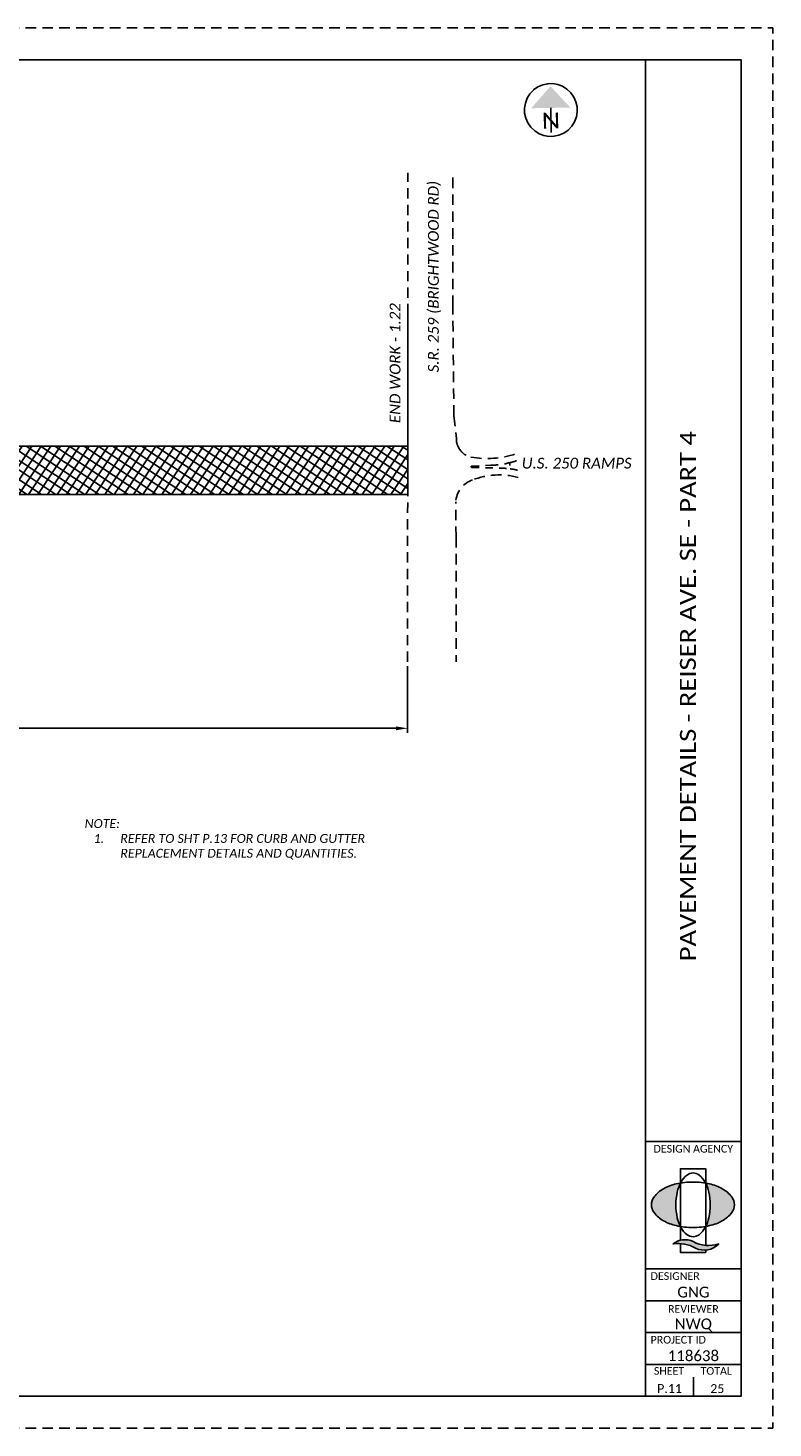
# Paper-space layout 'Rieser_01' of a CAD drawing. Header units: feet. Extents: x 0 to 34, y 0 to 22.
# Tile 2 of 2: x 22.3 to 34, y 0 to 22. Entities that reach past the tile are written whole.
import ezdxf
from ezdxf.enums import TextEntityAlignment as Align

# ---------------------------------------------------------------- set-up
doc = ezdxf.new("R2010")
doc.units = ezdxf.units.FT
doc.header["$MEASUREMENT"] = 0
for name, pattern in [('0', [2, 1, 1]), ('3', [0.22, 0.16, -0.06]), ('CL', [2, 0.3, -0.15, 1.4, -0.15]), ('cl20', [100, 5, -5, 80, -5, 5]), ('OhDOT_USTN3', [0.22, 0.165, -0.055])]:
    doc.linetypes.add(name, pattern=pattern)
for name, color, linetype in [('GE_P_CL', 7, 'CL'), ('GE_X_CL_20', 7, 'cl20'), ('PV_P_EOP', 7, 'Continuous'), ('PV_P_EOP_1', 7, 'Continuous'), ('PV_X_EOP', 7, 'OhDOT_USTN3'), ('RD_X_Text', 7, 'Continuous'), ('SH_Border', 7, 'Continuous'), ('SH_Cut_Line', 7, 'OhDOT_USTN3'), ('SH_Data', 7, 'Continuous'), ('SH_Hatch', 14, 'Continuous'), ('SH_Text', 7, 'Continuous'), ('SH_TextM', 7, 'Continuous')]:
    doc.layers.add(name, color=color, linetype=linetype)
doc.styles.add('Font 70-Main Title', font='calibri.ttf', dxfattribs={"width": 1.15, "height": 0.25})
doc.styles.add('Slanted Normal (0.14) Font 31', font='calibrii.ttf', dxfattribs={"height": 0.14})
doc.styles.add('Slanted-Sub Title', font='calibrii.ttf', dxfattribs={"height": 0.17})
doc.styles.add('Straight Minimum (0.12) Font 30', font='calibri.ttf', dxfattribs={"height": 0.12})
doc.styles.add('Straight Sub-Title (0.17) Font 30', font='calibri.ttf', dxfattribs={"height": 0.17})
doc.styles.add('Straight-Normal', font='calibri.ttf', dxfattribs={"height": 0.14})
doc.styles.add('Straight-Sub Title', font='calibri.ttf', dxfattribs={"height": 0.17})
doc.styles.add('WEQ-0.14 Slanted', font='ariali.ttf', dxfattribs={"height": 0.14})
doc.dimstyles.new('Dec Slant 1', dxfattribs={"dimtxt": 0.14, "dimasz": 0.14, "dimexe": 0.07, "dimexo": 0.07, "dimgap": 0.05, "dimtad": 1, "dimdec": 1, "dimzin": 0, "dimdsep": 46, "dimtxsty": 'Slanted Normal (0.14) Font 31', "dimcen": 0.07, "dimclrd": 9, "dimclre": 9, "dimclrt": 256, "dimaunit": 1, "dimadec": 4, "dimazin": 0, "dimtfac": 1, "dimtdec": 1, "dimtofl": 0, "dimtmove": 0, "dimatfit": 3, "dimfxl": 1, "dimtolj": 1, "dimtzin": 0, "dimlwd": 25, "dimlwe": 25, "dimarcsym": 0})

# ---------------------------------------------------------------- blocks, each defined once
blk = doc.blocks.new('A$C1697e795')
at = {"layer": 'SH_Hatch'}
for points in [[(-0.1098, 0.0898, -0.0615), (-0.0881, 0.1507), (-0.0881, 0.1523, 0.014092), (-0.1171, 0.1465, 0.069705), (-0.2053, 0.1131, 0.105975), (-0.2716, 0.0557, 0.163104), (-0.29, 0.0008, 0.163049), (-0.2716, -0.0541, 0.105975), (-0.2053, -0.1115, 0.069705), (-0.1171, -0.145, 0.014089), (-0.0881, -0.1507, -0.061487), (-0.1098, -0.0898, -0.054987), (-0.1197, 0, -0.054987)], [(0.1108, 0.0898, 0.0615), (0.0891, 0.1507), (0.0891, 0.1523, -0.014092), (0.1182, 0.1465, -0.069705), (0.2063, 0.1131, -0.105975), (0.2727, 0.0557, -0.163104), (0.2911, 0.0008, -0.163049), (0.2727, -0.0541, -0.105975), (0.2063, -0.1115, -0.069705), (0.1182, -0.145, -0.014089), (0.0891, -0.1507, 0.061487), (0.1108, -0.0898, 0.054987), (0.1207, 0, 0.054987)], [(0.0015, -0.2566, 0.297692), (-0.1396, -0.2731, -0.180432), (0.0164, -0.3024, 0.32264), (0.179, -0.273, -0.20237)]]:
    blk.add_hatch(color=256, dxfattribs=at).paths.add_polyline_path(points)
at = {"layer": 'SH_TextM'}
for points in [[(0.1106, -0.0898, 0.054987), (0.1206, 0, 0.054987), (0.1106, 0.0898, 0.0688), (0.0854, 0.1575, 0.105699), (0.0418, 0.2087, 0.165247), (0.0004, 0.2228, 0.165247), (-0.0409, 0.2087, 0.105699), (-0.0845, 0.1575, 0.0688), (-0.1098, 0.0898, 0.054987), (-0.1197, 0, 0.054987), (-0.1098, -0.0898, 0.0688), (-0.0845, -0.1575, 0.105699), (-0.0409, -0.2087, 0.165247), (0.0004, -0.2228, 0.165247), (0.0418, -0.2087, 0.105699), (0.0854, -0.1575, 0.0688)], [(-0.2053, -0.1115, 0.069705), (-0.1171, -0.145, 0.055931), (-0.0006, -0.158, 0.055931), (0.1159, -0.145, 0.069705), (0.2041, -0.1115, 0.105975), (0.2705, -0.0541, 0.163076), (0.2889, 0.0008, 0.163076), (0.2705, 0.0557, 0.105975), (0.2041, 0.1131, 0.069705), (0.1159, 0.1465, 0.055931), (-0.0006, 0.1596, 0.055931), (-0.1171, 0.1465, 0.069705), (-0.2053, 0.1131, 0.105975), (-0.2716, 0.0557, 0.163076), (-0.29, 0.0008, 0.163076), (-0.2716, -0.0541, 0.105975)], [(0.0164, -0.3024, 0.180432), (-0.1396, -0.2731, -0.297692), (0.0015, -0.2566, 0.20237), (0.179, -0.273, -0.32264)]]:
    blk.add_lwpolyline(points, format="xyb", close=True, dxfattribs=at)
for points in [[(-0.0881, -0.2469), (-0.0881, 0.2529), (0.0891, 0.2529), (0.0891, -0.2828)], [(0.0891, -0.3157), (0.0891, -0.332), (-0.0881, -0.332), (-0.0881, -0.2701)]]:
    blk.add_lwpolyline(points, dxfattribs=at)
blk = doc.blocks.new('BLKWO_STA_SCL')
at = {"layer": 'SH_Border', "linetype": 'Continuous', "flags": 128}
blk.add_lwpolyline([(0.5, 21.5), (33.5, 21.5), (33.5, 0.5), (0.5, 0.5), (0.5, 21.5)], close=True, dxfattribs=at)
for points in [[(32, 21.5), (32, 0.5)], [(32, 4.5), (33.5, 4.5)], [(32, 2.5), (33.5, 2.5)], [(32, 2), (33.5, 2)], [(32, 1.5), (33.5, 1.5)], [(32, 1), (33.5, 1)]]:
    blk.add_lwpolyline(points, dxfattribs=at)
at = {"layer": 'SH_Border'}
blk.add_lwpolyline([(32.75, 0.8), (32.75, 0.5)], dxfattribs=at)
at = {"layer": 'SH_Cut_Line', "color": 7, "linetype": 'OhDOT_USTN3', "flags": 128}
blk.add_lwpolyline([(0, 0), (34, 0), (34, 22), (0, 22), (0, 0)], close=True, dxfattribs=at)
at = {"layer": 'SH_Border', "xscale": 2.25, "yscale": 2.25, "zscale": 2.25}
blk.add_blockref('A$C1697e795', (32.744, 3.506), dxfattribs=at)
at = {"layer": 'SH_Data', "char_height": 0.12, "style": 'Straight Minimum (0.12) Font 30'}
for s, insert, width, attachment_point in [('DESIGN AGENCY', (32.124, 4.448), 1.94049, 1), ('DESIGNER', (32.078, 2.448), 1.0279, 1), ('REVIEWER', (32.75, 1.931), 1.0279, 2), ('PROJECT ID', (32.078, 1.447), 1.27835, 1), ('SHEET', (32.129, 0.957), 1.0279, 1), ('TOTAL', (32.862, 0.957), 1.0279, 1)]:
    blk.add_mtext(s, dxfattribs=dict(at, insert=insert, width=width, attachment_point=attachment_point))
at = {"layer": 'SH_Data', "style": 'Font 70-Main Title', "width": 1.15, "flags": 8}
blk.add_attdef('TITLEAREA2T', text='', height=0.25, rotation=90, dxfattribs=at).set_placement((32.75, 13), align=Align.MIDDLE_CENTER)
at = {"layer": 'SH_Data', "style": 'Straight-Sub Title'}
for tag, p in [('XXX', (32.75, 2)), ('XXX', (32.75, 1.5)), ('XXXXXX', (32.75, 1))]:
    blk.add_attdef(tag, text='', height=0.17, dxfattribs=at).set_placement(p, align=Align.BOTTOM_CENTER)
at = {"layer": 'SH_Data', "style": 'Straight Sub-Title (0.17) Font 30', "flags": 8}
blk.add_attdef('PROJECT', text='', height=0.25, rotation=90, dxfattribs=at).set_placement((0.721, 0.55), align=Align.MIDDLE_LEFT)
at = {"layer": 'SH_Data', "style": 'Straight-Normal'}
for tag, p in [('SHEETNO', (32.375, 0.551)), ('SHEETTOTAL', (33.125, 0.549))]:
    blk.add_attdef(tag, text='', height=0.14, dxfattribs=at).set_placement(p, align=Align.CENTER)
blk = doc.blocks.new('NARROW')
at = {"layer": 'SH_Data', "color": 7, "linetype": 'Continuous'}
blk.add_line((0, 0.033), (0, -0.354), dxfattribs=at)
blk.add_arc((0, 0), 0.415, 129.7798, 129.7633, dxfattribs=at)
blk.add_solid([(0, 0.374), (-0.308, 0.033), (0.308, 0.033)], dxfattribs=at)
at = {"layer": 'SH_Data', "color": 7, "linetype": 'Continuous', "style": 'Font 70-Main Title', "width": 1.15}
blk.add_text('N', height=0.25, dxfattribs=at).set_placement((-0.001, -0.166), align=Align.MIDDLE_CENTER)
blk = doc.blocks.new('*D972')
at = {"layer": 'Defpoints', "color": 0, "transparency": 16777216}
for p in [(3.887, 12.059), (28.261, 12.041), (28.261, 10.995)]:
    blk.add_point(p, dxfattribs=at)
at = {"layer": 'SH_TextM', "color": 9, "lineweight": 25, "transparency": 16777216}
for p, q in [((3.887, 11.989), (3.887, 10.925)), ((28.261, 11.971), (28.261, 10.925)), ((4.067, 10.995), (28.081, 10.995))]:
    blk.add_line(p, q, dxfattribs=at)
at = {"layer": 'SH_TextM', "color": 9, "transparency": 16777216}
for points in [[(4.067, 11.025), (4.067, 10.965), (3.887, 10.995)], [(28.081, 11.025), (28.081, 10.965), (28.261, 10.995)]]:
    blk.add_solid(points, dxfattribs=at)
at = {"layer": 'SH_TextM', "transparency": 16777216, "insert": (16.074, 11.261), "char_height": 0.14, "width": 2.7217, "attachment_point": 5, "style": 'Slanted Normal (0.14) Font 31'}
blk.add_mtext('\\A1;{\\fCalibri|b1|i1|c0|p34;PART 4\\P(01/S5K/05)}', dxfattribs=at)

psp = doc.layouts.new('Rieser_01')

# ---------------------------------------------------------------- hatches: boundary and pattern name
at = {"layer": 'SH_Hatch'}
h = psp.add_hatch(dxfattribs=at)
h.set_pattern_fill('ANSI37', color=256, angle=281.54)
h.set_pattern_definition([(326.54, (0, -1.16866), (0.06891934, 0.10428387), []), (56.54, (0, -1.16866), (-0.10428387, 0.06891934), [])])
h.paths.add_polyline_path([(3.8861, 15.4307), (3.8861, 14.6706), (28.2618, 14.6705), (28.262, 15.4305)])
h.paths.add_polyline_path([(18.8913, 15.4305), (19.3616, 15.4306), (19.3616, 14.6706), (18.8913, 14.6706)], flags=16)
h.paths.add_polyline_path([(10.4874, 14.8754), (13.284, 14.8754), (13.284, 15.2873), (10.4874, 15.2873)], flags=16)

# ---------------------------------------------------------------- linework, layer by layer
at = {"layer": 'Defpoints', "color": 7, "linetype": 'Continuous'}
psp.add_point((28.2589, 16.4267), dxfattribs=at)
at = {"layer": 'GE_P_CL', "linetype": '0'}
psp.add_lwpolyline([(28.262, 15.4306), (28.2625, 17.663)], dxfattribs=at)
at = {"layer": 'PV_P_EOP'}
for points in [[(3.8861, 15.4307), (3.8861, 14.6706), (28.2618, 14.6705), (28.262, 15.4305)], [(3.8861, 15.4306), (28.262, 15.4306), (28.2618, 14.6706), (3.8861, 14.6706)]]:
    psp.add_lwpolyline(points, close=True, dxfattribs=at)
at = {"layer": 'PV_P_EOP_1', "linetype": '3'}
for points in [[(28.2611, 12.0413), (28.263, 19.7238)], [(3.8861, 15.4306), (28.262, 15.4306)], [(3.8861, 14.6706), (28.2618, 14.6706)]]:
    psp.add_lwpolyline(points, dxfattribs=at)
at = {"layer": 'PV_X_EOP'}
for points in [[(28.9703, 17.6289), (28.9703, 19.7209)], [(28.9887, 15.9067), (28.9703, 17.6289)], [(29.0216, 13.9993), (29.0216, 12.0413)]]:
    psp.add_lwpolyline(points, dxfattribs=at)
for points in [[(28.9887, 15.9067), (29.0263, 15.5491, 0.1475152), (29.0657, 15.4027, 0.2312298), (29.2556, 15.2582, 0.1283232), (29.9598, 15.3077, 0.1283232)], [(29.0216, 13.9993), (29.0174, 14.552, -0.3101276), (29.2797, 14.8974, -0.1582122), (29.997, 14.9384, -0.1582122)]]:
    psp.add_lwpolyline(points, format="xyb", dxfattribs=at)
at = {"layer": 'PV_X_EOP', "ltscale": 0.8}
for points in [[(29.8624, 15.1679, 0.0186993), (29.9708, 15.1981)], [(29.872, 15.0727, -0.0227085), (29.9855, 15.052)]]:
    psp.add_lwpolyline(points, format="xyb", dxfattribs=at)
at = {"layer": 'PV_X_EOP', "ltscale": 0.7, "flags": 128}
for points in [[(29.2684, 15.1165), (29.5692, 15.1278)], [(29.2692, 15.0935), (29.7281, 15.0839)]]:
    psp.add_lwpolyline(points, dxfattribs=at)
psp.add_lwpolyline([(29.5692, 15.1278, 0.0467442), (29.8477, 15.1644, -0.4509673), (29.8639, 15.1528), (29.8703, 15.0894, -0.480767), (29.8554, 15.0748, 0.0251188), (29.7281, 15.0839, -0.0267503)], format="xyb", dxfattribs=at)
at = {"layer": 'PV_X_EOP', "ltscale": 0.8}
psp.add_arc((29.2695, 15.105), 0.0115, 88.80332, 268.80332, dxfattribs=at)

# ---------------------------------------------------------------- block references
at = {"layer": 'GE_X_CL_20'}
ref = psp.add_blockref('BLKWO_STA_SCL', (0, 0), dxfattribs=at)
ref.add_attrib('TITLEAREA2T', 'PAVEMENT DETAILS - REISER AVE. SE - PART 4', dxfattribs={"layer": 'SH_Data', "height": 0.25, "rotation": 90, "style": 'Font 70-Main Title', "width": 1.15}).set_placement((32.5386, 11.5), align=Align.TOP_CENTER)
ref.add_attrib('XXX', 'GNG', dxfattribs={"layer": 'SH_Data', "height": 0.17, "style": 'Straight-Sub Title'}).set_placement((32.75, 2), align=Align.BOTTOM_CENTER)
ref.add_attrib('XXX', 'NWQ', dxfattribs={"layer": 'SH_Data', "height": 0.17, "style": 'Straight-Sub Title'}).set_placement((32.75, 1.5), align=Align.BOTTOM_CENTER)
ref.add_attrib('XXXXXX', '118638', dxfattribs={"layer": 'SH_Data', "height": 0.17, "style": 'Straight-Sub Title'}).set_placement((32.75, 1), align=Align.BOTTOM_CENTER)
ref.add_attrib('SHEETTOTAL', '25', dxfattribs={"layer": 'SH_Data', "height": 0.14, "style": 'Straight-Normal'}).set_placement((33.125, 0.5488), align=Align.CENTER)
ref.add_attrib('SHEETNO', 'P.11', dxfattribs={"layer": 'SH_Data', "height": 0.14, "style": 'Straight-Normal'}).set_placement((32.375, 0.5507), align=Align.CENTER)
at = {"layer": 'SH_Border', "rotation": 1}
psp.add_blockref('NARROW', (30.5107, 20.7114), dxfattribs=at)

# ---------------------------------------------------------------- texts
at = {"layer": 'RD_X_Text', "insert": (28.5805, 16.588, 0), "char_height": 0.17, "attachment_point": 1, "rotation": 90, "style": 'Slanted-Sub Title'}
psp.add_mtext_dynamic_manual_height_columns('S.R. 259 (BRIGHTWOOD RD)', width=4.189244, gutter_width=0.2833, heights=[0], dxfattribs=at)
at = {"layer": 'RD_X_Text', "insert": (27.9787, 15.791), "char_height": 0.17, "width": 3.014019, "attachment_point": 1, "rotation": 90.00012, "style": 'Slanted-Sub Title'}
psp.add_mtext('END WORK - 1.22 ', dxfattribs=at)
at = {"layer": 'RD_X_Text', "insert": (30.0532, 15.2467, 0), "char_height": 0.17, "attachment_point": 1, "style": 'Slanted-Sub Title'}
psp.add_mtext_dynamic_manual_height_columns('U.S. 250 RAMPS', width=2.482518, gutter_width=0.2833, heights=[0], dxfattribs=at)
at = {"layer": 'SH_Text', "insert": (23.1877, 9.5679), "char_height": 0.14, "width": 4.963187, "attachment_point": 1, "style": 'WEQ-0.14 Slanted'}
psp.add_mtext('{\\fCalibri|b0|i1|c0|p34;NOTE:\\P\\pxi-3,l4,t4;1.^IREFER TO SHT P.13 FOR CURB AND GUTTER REPLACEMENT DETAILS AND QUANTITIES.}', dxfattribs=at)

# ---------------------------------------------------------------- dimensions: what is measured, and where the dimension line sits
at = {"layer": 'SH_TextM'}
dim = psp.add_linear_dim(base=(28.2611, 10.9955), p1=(3.887, 12.0586), p2=(28.2611, 12.0413), text='{\\fCalibri|b1|i1|c0|p34;PART 4\\P(01/S5K/05)}', dimstyle='Dec Slant 1', override={"dimtxt": 0.3333, "dimasz": 0.18, "dimlfac": -79.999979, "dimpost": "'"}, dxfattribs=at)
dim.commit()
dim.dimension.update_dxf_attribs({"geometry": '*D972', "text_midpoint": (16.0741, 11.2612)})

doc.saveas('drawing.dxf')
